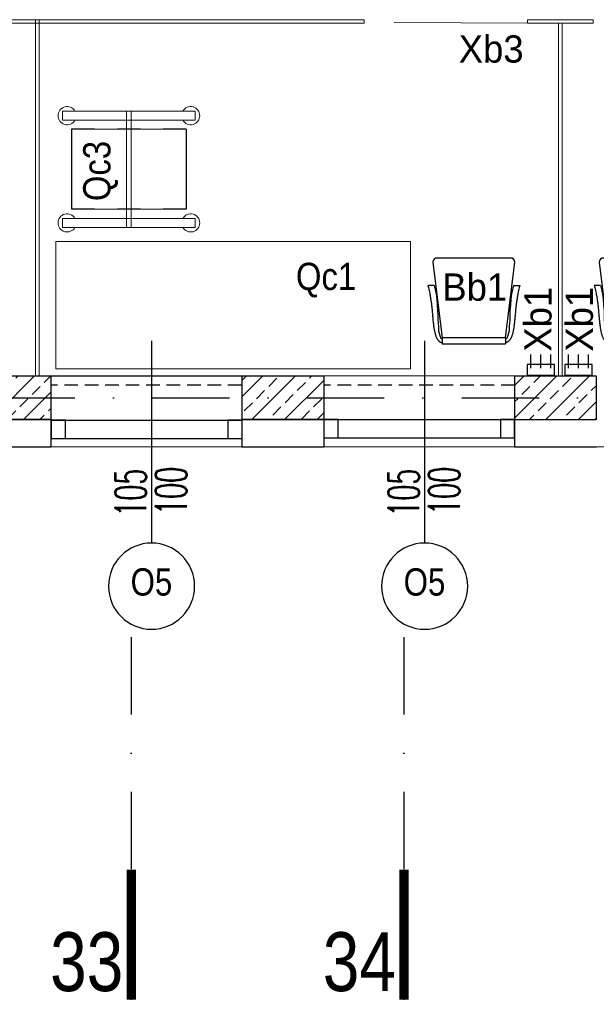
# Model space of a CAD drawing. Header units: millimetres. Extents: x 14495 to 271441, y -21035 to 2232.
# Tile 220 of 227: x 87454 to 87772, y -589 to -47. Entities that reach past the tile are written whole.
import ezdxf
from ezdxf.enums import TextEntityAlignment as Align
from ezdxf.lldxf.tags import DXFTag

# ---------------------------------------------------------------- set-up
doc = ezdxf.new("R2010")
doc.units = ezdxf.units.MM
doc.linetypes.add('DASHDOT', pattern=[1, 0.5, -0.25, 0, -0.25])
doc.linetypes.add('HIDDENX2', pattern=[0.75, 0.5, -0.25])
for name, color, linetype in [('-- TECH  SYMBOLE', 1, 'Continuous'), ('-- TECH WYPOSAŻENIE', 2, 'Continuous'), ('a-bloki-drzwi', 52, 'Continuous'), ('a-cienka', 8, 'Continuous'), ('A_bloki-drzwi', 1, 'Continuous'), ('A_BLOKI_KÓŁKO', 1, 'Continuous'), ('A_BLOKI_OPIS', 1, 'Continuous'), ('a_HATCH', 9, 'Continuous'), ('A_L przerywana', 251, 'HIDDENX2'), ('A_OSIE', 252, 'DASHDOT'), ('A_PROJEKTOWANE', 3, 'Continuous'), ('meble', 1, 'Continuous'), ('TECH Meble', 1, 'Continuous')]:
    doc.layers.add(name, color=color, linetype=linetype)
doc.layers.add('A_ALUMINIUM', color=1, linetype='Continuous', lineweight=13)
doc.layers.add('A_L_CIENKA', color=251, linetype='Continuous', lineweight=5)
doc.styles.add('arialce', font='ARIALN.TTF')
doc.styles.add('cent', font='swissel.ttf')
doc.styles.add('cg', font='GOTHIC.TTF')
doc.styles.add('ROMANS', font='romans', dxfattribs={"width": 0.6})
tags = doc.linetypes.add('DASH', pattern=[15, 10, -5]).pattern_tags.tags
tags[6:7] = [DXFTag(74, 4), DXFTag(75, 0), DXFTag(340, '0'), DXFTag(46, 1.0), DXFTag(50, 0.0), DXFTag(44, 0.0), DXFTag(45, 0.0)]
tags[4:5] = [DXFTag(74, 4), DXFTag(75, 0), DXFTag(340, '0'), DXFTag(46, 1.0), DXFTag(50, 0.0), DXFTag(44, 0.0), DXFTag(45, 0.0)]
doc.linetypes.add('ZIGZAG', pattern='A,0.00254,-5.08,[131,ltypeshp.shx,S=5.08,R=0,X=-5.08,Y=0],-10.16,[131,ltypeshp.shx,S=5.08,R=180,X=5.08,Y=0],-5.08', length=20.32254)
pattern_1 = [(45, (-1396.247, 0.158), (-8.9802561, 8.9802561), []), (45, (-1387.267, 0.158), (-8.9802561, 8.9802561), [6.35, -3.175])]

# ---------------------------------------------------------------- blocks, each defined once
blk = doc.blocks.new('HJTS')
at = {"color": 8}
blk.add_line((0, 0), (0, 111.34), dxfattribs=at)
at = {"layer": 'A_BLOKI_KÓŁKO', "ltscale": 0.04}
blk.add_circle((0, 135.04), 23.7, dxfattribs=at)
at = {"layer": 'A_BLOKI_OPIS', "style": 'ROMANS'}
for tag, height, width, p in [('O', 20.59, 0.5, (-0.05, 135.67)), ('100', 17.16, 0.6, (-11.49, 86.54)), ('200', 17.16, 0.6, (10.76, 86.54))]:
    blk.add_attdef(tag, text='', height=height, rotation=90, dxfattribs=dict(at, width=width)).set_placement(p, align=Align.MIDDLE)
blk = doc.blocks.new('OSS1')
at = {"linetype": 'Continuous', "const_width": 5}
blk.add_lwpolyline([(0, 0), (0, -71.57)], dxfattribs=at)
at = {"style": 'cent'}
blk.add_attdef('01', text='', height=32.4, dxfattribs=at).set_placement((-4.39, -34.41), align=Align.RIGHT)
blk = doc.blocks.new('wieszak krótki')
at = {"color": 2, "linetype": 'Continuous'}
for p, q in [((-1.58, 19.5), (-9.16, 19.5)), ((-1.58, 14), (-9.16, 14)), ((-1.58, 8.5), (-9.16, 8.5))]:
    blk.add_line(p, q, dxfattribs=at)
blk.add_lwpolyline([(-3.68, 6.5), (-3.68, 21.5), (2.21, 21.5), (2.21, 6.5)], close=True, dxfattribs=at)
blk = doc.blocks.new('wózek medyczny')
for p, q in [((-38161.55, 1454.63), (-38161.55, 1442.03)), ((-38161.55, 1454.63), (-38117.55, 1454.63)), ((-38117.55, 1454.63), (-38117.55, 1442.03)), ((-38161.55, 1429.43), (-38161.55, 1416.83)), ((-38117.55, 1429.43), (-38117.55, 1416.83)), ((-38161.55, 1404.23), (-38161.55, 1391.63)), ((-38117.55, 1404.23), (-38117.55, 1391.63))]:
    blk.add_line(p, q)
at = {"color": 1}
blk.add_line((-38161.55, 1391.63), (-38117.55, 1391.63), dxfattribs=at)
at = {"color": 1, "lineweight": 15, "ltscale": 10}
for points in [[(-38171.55, 1386.63), (-38166.55, 1386.63), (-38166.55, 1459.63), (-38171.55, 1459.63)], [(-38112.55, 1386.63), (-38107.55, 1386.63), (-38107.55, 1459.63), (-38112.55, 1459.63)], [(-38107.55, 1421.88), (-38107.55, 1424.38), (-38171.55, 1424.38), (-38171.55, 1421.88)]]:
    blk.add_lwpolyline(points, close=True, dxfattribs=at)
at = {"color": 2, "linetype": 'Continuous', "lineweight": 0}
blk.add_lwpolyline([(-38161.55, 1454.63), (-38117.55, 1454.63), (-38117.55, 1391.63), (-38161.55, 1391.63)], close=True, dxfattribs=at)
at = {"color": 1, "lineweight": 9, "ltscale": 10}
for centre, start, end in [((-38169.05, 1457.13), 300, 240), ((-38110.05, 1457.13), 300, 240), ((-38169.05, 1389.13), 120, 60), ((-38110.05, 1389.13), 120, 60)]:
    blk.add_arc(centre, 5, start, end, dxfattribs=at)
blk = doc.blocks.new('krzesło')
at = {"color": 2, "ltscale": 0.1}
for p, q in [((3392.04, -4348.28), (3397.14, -4389.9)), ((3434.79, -4346.03), (3394.29, -4346.03)), ((3431.95, -4389.9), (3437.04, -4348.28)), ((3392.77, -4361.22), (3389.26, -4361.22)), ((3436.3, -4361.22), (3439.81, -4361.22)), ((3431.94, -4389.9), (3397.13, -4389.9)), ((3397.13, -4389.9), (3397.13, -4393.28)), ((3431.94, -4389.9), (3431.94, -4393.28)), ((3397.13, -4393.28), (3431.94, -4393.28))]:
    blk.add_line(p, q, dxfattribs=at)
for points in [[(3389.26, -4361.22), (3389.54, -4362.19), (3389.78, -4363.08), (3389.98, -4363.91), (3390.15, -4364.67), (3390.28, -4365.37), (3390.4, -4366.04), (3390.5, -4366.66), (3390.6, -4367.26), (3390.69, -4367.84), (3390.78, -4368.4), (3390.86, -4368.95), (3390.95, -4369.49), (3391.03, -4370.02), (3391.1, -4370.55), (3391.18, -4371.08), (3391.25, -4371.61), (3391.31, -4372.14), (3391.37, -4372.68), (3391.43, -4373.22), (3391.49, -4373.78), (3391.54, -4374.34), (3391.59, -4374.91), (3391.64, -4375.49), (3391.69, -4376.09), (3391.74, -4376.69), (3391.79, -4377.31), (3391.85, -4377.94), (3391.9, -4378.57), (3391.96, -4379.2), (3392.01, -4379.83), (3392.07, -4380.46), (3392.14, -4381.08), (3392.21, -4381.69), (3392.28, -4382.3), (3392.36, -4382.89), (3392.44, -4383.46), (3392.52, -4384.01), (3392.6, -4384.54), (3392.68, -4385.05), (3392.77, -4385.53), (3392.85, -4385.99), (3392.93, -4386.42), (3393.02, -4386.82), (3393.11, -4387.2), (3393.2, -4387.56), (3393.29, -4387.91), (3393.38, -4388.24), (3393.48, -4388.55), (3393.58, -4388.85), (3393.69, -4389.15), (3393.8, -4389.43), (3393.92, -4389.7), (3394.04, -4389.96), (3394.17, -4390.21), (3394.3, -4390.44), (3394.44, -4390.67), (3394.59, -4390.89), (3394.74, -4391.09), (3394.89, -4391.28), (3395.05, -4391.46), (3395.21, -4391.63), (3395.37, -4391.78), (3395.53, -4391.92), (3395.69, -4392.04), (3395.85, -4392.15), (3396.01, -4392.24), (3396.17, -4392.33), (3396.34, -4392.41), (3396.52, -4392.48), (3396.71, -4392.56), (3396.91, -4392.63), (3397.13, -4392.72)], [(3392.77, -4361.22), (3393.3, -4363.36), (3393.84, -4365.76), (3394.24, -4368.59), (3394.38, -4371.7), (3394.64, -4375.1), (3394.78, -4377.64), (3394.78, -4380.04), (3395.05, -4383.72), (3395.18, -4386.12), (3395.85, -4388.67), (3396.39, -4390.08), (3397.13, -4390.47)], [(3436.3, -4361.22), (3435.77, -4363.36), (3435.23, -4365.76), (3434.83, -4368.59), (3434.69, -4371.7), (3434.43, -4375.1), (3434.29, -4377.64), (3434.29, -4380.04), (3434.02, -4383.72), (3433.89, -4386.12), (3433.22, -4388.67), (3432.68, -4390.08), (3431.94, -4390.47)], [(3439.81, -4361.22), (3439.53, -4362.19), (3439.29, -4363.08), (3439.09, -4363.91), (3438.92, -4364.67), (3438.79, -4365.37), (3438.67, -4366.04), (3438.57, -4366.66), (3438.47, -4367.26), (3438.38, -4367.84), (3438.29, -4368.4), (3438.21, -4368.95), (3438.12, -4369.49), (3438.04, -4370.02), (3437.97, -4370.55), (3437.89, -4371.08), (3437.82, -4371.61), (3437.76, -4372.14), (3437.7, -4372.68), (3437.64, -4373.22), (3437.58, -4373.78), (3437.53, -4374.34), (3437.48, -4374.91), (3437.43, -4375.49), (3437.38, -4376.09), (3437.33, -4376.69), (3437.27, -4377.31), (3437.22, -4377.94), (3437.17, -4378.57), (3437.11, -4379.2), (3437.06, -4379.83), (3436.99, -4380.46), (3436.93, -4381.08), (3436.86, -4381.69), (3436.79, -4382.3), (3436.71, -4382.89), (3436.63, -4383.46), (3436.55, -4384.01), (3436.47, -4384.54), (3436.39, -4385.05), (3436.3, -4385.53), (3436.22, -4385.99), (3436.14, -4386.42), (3436.05, -4386.82), (3435.96, -4387.2), (3435.87, -4387.56), (3435.78, -4387.91), (3435.69, -4388.24), (3435.59, -4388.55), (3435.49, -4388.85), (3435.38, -4389.15), (3435.27, -4389.43), (3435.15, -4389.7), (3435.03, -4389.96), (3434.9, -4390.21), (3434.77, -4390.44), (3434.63, -4390.67), (3434.48, -4390.89), (3434.33, -4391.09), (3434.18, -4391.28), (3434.02, -4391.46), (3433.86, -4391.63), (3433.7, -4391.78), (3433.54, -4391.92), (3433.38, -4392.04), (3433.22, -4392.15), (3433.06, -4392.24), (3432.9, -4392.33), (3432.73, -4392.41), (3432.55, -4392.48), (3432.36, -4392.56), (3432.16, -4392.63), (3431.94, -4392.72)]]:
    blk.add_lwpolyline(points, dxfattribs=at)
for centre, start, end in [((3394.29, -4348.28), 90, 180), ((3434.79, -4348.28), 0, 90)]:
    blk.add_arc(centre, 2.25, start, end, dxfattribs=at)
blk = doc.blocks.new('krzesełko')
at = {"layer": 'TECH Meble'}
blk.add_blockref('krzesło', (-3414.54, 4393.28), dxfattribs=at)

msp = doc.modelspace()

# ---------------------------------------------------------------- hatches: boundary and pattern name
at = {"layer": 'a_HATCH', "linetype": 'Continuous', "lineweight": 13}
h = msp.add_hatch(dxfattribs=at)
h.set_pattern_fill('ANSI33', color=256, scale=2, style=0)
h.set_pattern_definition(pattern_1)
h.paths.add_polyline_path([(87426.58, -243.26), (87426.58, -248.26), (87426.58, -255.26), (87449.72, -255.26), (87449.72, -243.26)])
h.paths.add_polyline_path([(87471.47, -255.26), (87471.45, -248.26), (87471.43, -243.26), (87449.72, -243.26), (87449.72, -255.26)])
h.paths.add_polyline_path([(87449.72, -255.26), (87426.58, -255.26), (87426.58, -267.26), (87449.72, -267.26)])
h.paths.add_polyline_path([(87449.72, -267.26), (87471.5, -267.26), (87471.47, -255.26), (87449.72, -255.26)])
h = msp.add_hatch(dxfattribs=at)
h.set_pattern_fill('ANSI33', color=256, scale=2, style=0)
h.set_pattern_definition(pattern_1)
h.paths.add_polyline_path([(87576.79, -243.26), (87576.79, -248.26), (87576.79, -255.26), (87599.94, -255.26), (87599.94, -243.26)])
h.paths.add_polyline_path([(87621.68, -255.26), (87621.66, -248.26), (87621.65, -243.26), (87599.94, -243.26), (87599.94, -255.26)])
h.paths.add_polyline_path([(87599.94, -255.26), (87576.79, -255.26), (87576.79, -267.26), (87599.94, -267.26)])
h.paths.add_polyline_path([(87599.94, -267.26), (87621.72, -267.26), (87621.68, -255.26), (87599.94, -255.26)])
h = msp.add_hatch(dxfattribs=at)
h.set_pattern_fill('ANSI33', color=256, scale=2, style=0)
h.set_pattern_definition(pattern_1)
h.paths.add_polyline_path([(87726.72, -243.26), (87726.72, -248.26), (87726.72, -255.26), (87749.87, -255.26), (87749.87, -243.26)])
h.paths.add_polyline_path([(87771.61, -255.26), (87771.59, -248.26), (87771.58, -243.26), (87749.87, -243.26), (87749.87, -255.26)])
h.paths.add_polyline_path([(87749.87, -255.26), (87726.72, -255.26), (87726.72, -267.26), (87749.87, -267.26)])
h.paths.add_polyline_path([(87749.87, -267.26), (87771.65, -267.26), (87771.61, -255.26), (87749.87, -255.26)])

# ---------------------------------------------------------------- linework, layer by layer
at = {"layer": 'a-cienka'}
for p, q in [((87471.5, -267.26), (87471.5, -282.26)), ((87576.5, -267.26), (87576.5, -282.26)), ((87621.65, -267.26), (87621.65, -282.26)), ((87726.65, -267.26), (87726.65, -282.26)), ((87426.58, -282.26), (87471.5, -282.26)), ((87576.5, -282.26), (87621.65, -282.26)), ((87726.65, -282.26), (87771.65, -282.26)), ((87726.65, -282.26), (87771.65, -282.26))]:
    msp.add_line(p, q, dxfattribs=at)
at = {"layer": 'A_ALUMINIUM', "color": 2}
for p, q in [((87643.79, -47.26), (87442.63, -47.26)), ((87463.13, -47.26), (87463.13, -243.26)), ((87465.13, -47.26), (87465.13, -243.26)), ((87643.79, -49.26), (87643.79, -47.26)), ((87769.79, -47.26), (87733.79, -47.26)), ((87733.79, -47.26), (87733.79, -49.26)), ((87735.79, -47.26), (87748.29, -47.26)), ((87769.79, -49.26), (87769.79, -47.26)), ((87643.79, -49.26), (87442.63, -49.26)), ((87769.79, -49.26), (87733.79, -49.26)), ((87750.79, -49.26), (87750.79, -243.26)), ((87752.79, -49.26), (87752.79, -243.26))]:
    msp.add_line(p, q, dxfattribs=at)
at = {"layer": 'A_bloki-drzwi', "linetype": 'DASH'}
for p, q in [((87471.72, -267.59), (87576.72, -267.59)), ((87621.65, -267.26), (87726.65, -267.26)), ((87471.72, -277.59), (87576.72, -277.59)), ((87621.65, -277.26), (87726.65, -277.26))]:
    msp.add_line(p, q, dxfattribs=at)
at = {"layer": 'A_bloki-drzwi'}
for points in [[(87471.72, -277.59), (87479.59, -277.59), (87479.59, -267.59), (87471.72, -267.59)], [(87568.85, -277.59), (87576.72, -277.59), (87576.72, -267.59), (87568.85, -267.59)], [(87621.65, -277.26), (87629.52, -277.26), (87629.52, -267.26), (87621.65, -267.26)], [(87718.78, -277.26), (87726.65, -277.26), (87726.65, -267.26), (87718.78, -267.26)]]:
    msp.add_lwpolyline(points, close=True, dxfattribs=at)
at = {"layer": 'A_L przerywana', "ltscale": 15}
for p, q in [((87576.43, -248.26), (87471.43, -248.26)), ((87726.65, -248.26), (87621.65, -248.26))]:
    msp.add_line(p, q, dxfattribs=at)
at = {"layer": 'A_L_CIENKA', "color": 1, "linetype": 'ZIGZAG'}
msp.add_line((87660.29, -48.82), (87733.79, -49.26), dxfattribs=at)
at = {"layer": 'A_L_CIENKA'}
for p, q in [((87576.43, -243.26), (87471.43, -243.26)), ((87726.65, -243.26), (87621.65, -243.26)), ((88077.29, -282.26), (86279.79, -282.26)), ((87471.5, -282.26), (87576.5, -282.26)), ((87621.65, -282.26), (87726.65, -282.26))]:
    msp.add_line(p, q, dxfattribs=at)
at = {"layer": 'A_OSIE', "ltscale": 85}
for p, q in [((86165.76, -255.26), (88169.23, -255.26)), ((87515.76, -386.98), (87515.76, -586.42)), ((87665.76, -386.98), (87665.76, -586.42))]:
    msp.add_line(p, q, dxfattribs=at)
at = {"layer": 'A_PROJEKTOWANE'}
for p, q in [((87426.58, -243.26), (87621.65, -243.26)), ((87471.43, -243.26), (87471.43, -267.26)), ((87576.5, -243.26), (87576.5, -279.76)), ((87576.5, -243.26), (87576.5, -267.26)), ((87621.65, -243.26), (87621.65, -267.26)), ((87726.65, -243.26), (87726.65, -279.76)), ((87726.65, -243.26), (87726.65, -267.26)), ((87726.65, -243.26), (87771.58, -243.26)), ((87726.65, -243.26), (87771.58, -243.26)), ((87771.58, -243.26), (87771.58, -267.26)), ((87426.5, -267.26), (87471.36, -267.26)), ((87426.58, -267.26), (87471.43, -267.26)), ((87576.5, -267.26), (87621.65, -267.26)), ((87726.65, -267.26), (87771.58, -267.26))]:
    msp.add_line(p, q, dxfattribs=at)
for points in [[(87471.43, -267.26), (87426.58, -267.26)], [(87621.65, -267.26), (87576.5, -267.26)]]:
    msp.add_lwpolyline(points, dxfattribs=at)
at = {"layer": 'meble', "color": 2, "lineweight": 15}
msp.add_lwpolyline([(87669.31, -169.37), (87474.31, -169.37), (87474.31, -239.37), (87669.31, -239.37)], close=True, dxfattribs=at)

# ---------------------------------------------------------------- block references
at = {"layer": '-- TECH WYPOSAŻENIE', "xscale": -1, "rotation": 90.01991494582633}
for p in [(87755.12, -240.59), (87775.79, -240.59)]:
    msp.add_blockref('wieszak krótki', p, dxfattribs=at)
at = {"layer": 'a-bloki-drzwi'}
ref = msp.add_blockref('HJTS', (87526.9, -223.84), dxfattribs=dict(at, xscale=-1, rotation=180))
ref.add_attrib('O', 'O5', dxfattribs={"layer": 'A_BLOKI_OPIS', "extrusion": (0, 0, -1), "height": 15, "style": 'arialce', "text_generation_flag": 2}).set_placement((-87526.85, -356.57), align=Align.MIDDLE)
ref.add_attrib('100', '105', dxfattribs={"layer": 'A_BLOKI_OPIS', "extrusion": (0, 0, -1), "height": 17.16, "rotation": 90, "style": 'ROMANS', "text_generation_flag": 4, "width": 0.6}).set_placement((-87515.4, -307.45), align=Align.MIDDLE)
ref.add_attrib('200', '100', dxfattribs={"layer": 'A_BLOKI_OPIS', "extrusion": (0, 0, -1), "height": 17.16, "rotation": 90, "style": 'ROMANS', "text_generation_flag": 4, "width": 0.6}).set_placement((-87537.66, -306.47), align=Align.MIDDLE)
ref = msp.add_blockref('HJTS', (87677.11, -223.84), dxfattribs=dict(at, xscale=-1, rotation=180))
ref.add_attrib('O', 'O5', dxfattribs={"layer": 'A_BLOKI_OPIS', "extrusion": (0, 0, -1), "height": 15, "style": 'arialce', "text_generation_flag": 2}).set_placement((-87677.06, -356.57), align=Align.MIDDLE)
ref.add_attrib('100', '105', dxfattribs={"layer": 'A_BLOKI_OPIS', "extrusion": (0, 0, -1), "height": 17.16, "rotation": 90, "style": 'ROMANS', "text_generation_flag": 4, "width": 0.6}).set_placement((-87665.62, -307.45), align=Align.MIDDLE)
ref.add_attrib('200', '100', dxfattribs={"layer": 'A_BLOKI_OPIS', "extrusion": (0, 0, -1), "height": 17.16, "rotation": 90, "style": 'ROMANS', "text_generation_flag": 4, "width": 0.6}).set_placement((-87687.88, -306.47), align=Align.MIDDLE)
at = {"layer": 'A_L_CIENKA', "linetype": 'Continuous', "lineweight": 13}
for p in [(87704.2, -225.61), (87795.72, -225.61)]:
    msp.add_blockref('krzesełko', p, dxfattribs=at)
at = {"layer": 'A_OSIE'}
ref = msp.add_blockref('OSS1', (87515.76, -514.85), dxfattribs=at)
ref.add_attrib('01', '33', dxfattribs={"layer": '0', "height": 32.4, "style": 'cent', "width": 0.8}).set_placement((87511.37, -549.26), align=Align.TOP_RIGHT)
ref = msp.add_blockref('OSS1', (87665.76, -514.85), dxfattribs=at)
ref.add_attrib('01', '34', dxfattribs={"layer": '0', "height": 32.4, "style": 'cent', "width": 0.8}).set_placement((87661.37, -549.26), align=Align.TOP_RIGHT)
at = {"layer": 'meble', "lineweight": 15, "rotation": 270}
msp.add_blockref('wózek medyczny', (86091.31, -38269.11), dxfattribs=at)

# ---------------------------------------------------------------- texts
at = {"layer": '-- TECH  SYMBOLE', "color": 1, "style": 'cg'}
for s, rotation, p in [('Xb3', 359.9995, (87695.89, -70.86)), ('Xb1', 89.9425, (87746.91, -229.88)), ('Xb1', 89.9425, (87769.69, -229.88))]:
    msp.add_text(s, height=15, rotation=rotation, dxfattribs=at).set_placement(p)
at = {"layer": '-- TECH  SYMBOLE', "color": 1, "style": 'cg', "width": 0.9}
msp.add_text('Qc3', height=15, rotation=90, dxfattribs=at).set_placement((87504.29, -147.06))
msp.add_text('Qc1', height=15, dxfattribs=at).set_placement((87606.33, -195.98))
at = {"layer": '-- TECH  SYMBOLE', "color": 1, "style": 'cg'}
msp.add_text('Bb1', height=15, dxfattribs=at).set_placement((87686.86, -201.87))

doc.saveas('drawing.dxf')
